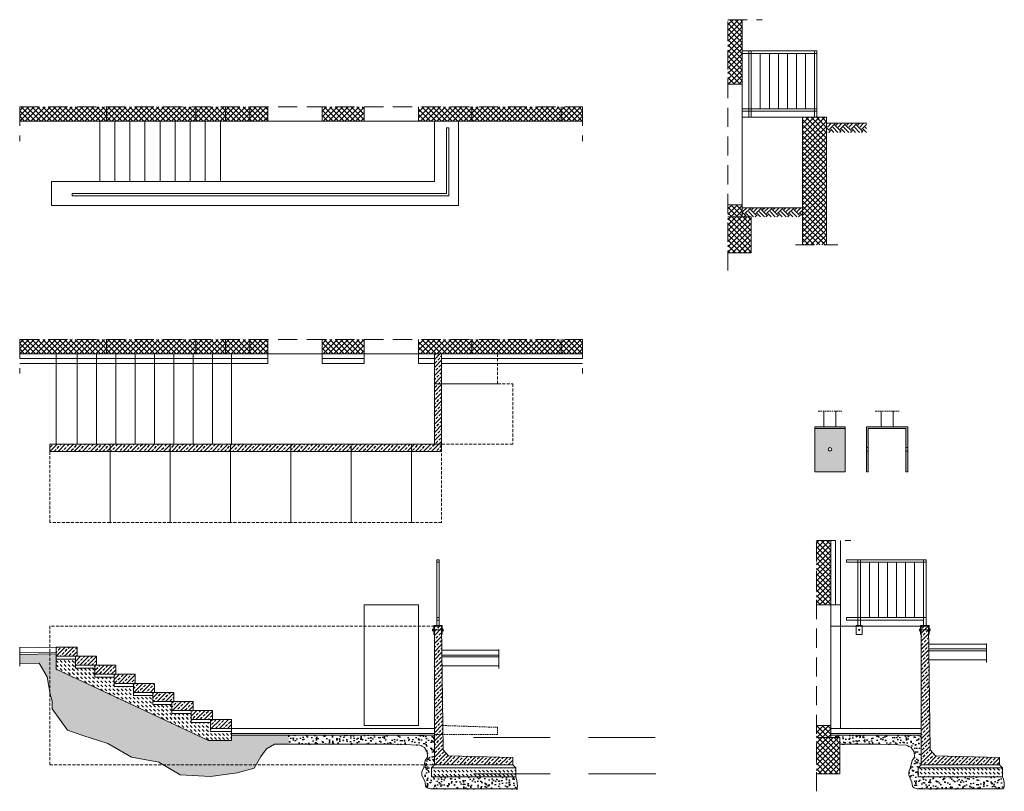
# Model space of a CAD drawing. Header units: centimetres. Extents: x -169503 to -110243, y -22061 to 11368.
# Tile 37 of 37: x -111877 to -110243, y -1868 to -588. Entities that reach past the tile are written whole.
import ezdxf

# ---------------------------------------------------------------- set-up
doc = ezdxf.new("R2010")
doc.units = ezdxf.units.CM
doc.header["$LTSCALE"] = 10
for name, pattern in [('DASHED', [0.75, 0.5, -0.25]), ('HIDDEN', [0.375, 0.25, -0.125]), ('KRESKOWA', [19.05, 12.7, -6.35]), ('UKRYTE', [9.525, 6.35, -3.175])]:
    doc.linetypes.add(name, pattern=pattern)
for name, color, linetype, lineweight in [('_BALUSTRADY', 250, 'Continuous', 15), ('_SC', 250, 'Continuous', 15), ('_WID', 250, 'Continuous', 15)]:
    doc.layers.add(name, color=color, linetype=linetype, lineweight=lineweight)
doc.layers.add('_WYPEŁ', color=250, linetype='Continuous')
doc.layers.add('kominy wypeł', color=250, linetype='Continuous')
doc.linetypes.add('GRADZINOWANIE', pattern='A,0.00254,-2.54,[134,ltypeshp.shx,S=2.54,R=0,X=-2.54,Y=0],-5.08,[134,ltypeshp.shx,S=2.54,R=180,X=2.54,Y=0],-2.54', length=10.16254)
pattern_1 = [(45, (37267.0896, -4196.676), (-4.49012806, 4.49012806), []), (135, (37267.0896, -4196.676), (-4.49012806, -4.49012806), [])]
pattern_2 = [(45, (37267.09, -4210.718), (-6.7351921, 6.7351921), []), (45, (37273.825, -4210.718), (-6.7351921, 6.7351921), [4.7625, -2.38125])]
pattern_3 = [(315, (37267.0896, -4210.7176), (6.73519209, -2e-15), [4.7625, -4.7625])]
pattern_4 = [(5, (37267.09, -4210.718), (11.755338, -14.009465), [1.905, -20.955]), (310, (37267.09, -4210.718), (11.0176729, 16.0018453), [1.524, -16.7640584]), (55.451445, (37268.07, -4211.885), (22.7730102, 1.9923798), [1.6190009, -17.8090245]), (1.1842, (37270.682, -4207.125), (16.1953413, -22.1410243), [2.8575, -31.4325]), (51.635558, (37272.03, -4208.97), (34.2826764, 0.7086617), [2.4285023, -26.713561]), (306.184151, (37270.682, -4207.125), (34.2826764, 0.708662), [2.2859967, -25.145973]), (336, (37271.58, -4209.82), (3.4895149, -17.951998), [1.905, -20.955]), (281, (37271.58, -4209.82), (17.3941193, 8.6539927), [1.524, -16.764]), (26.451445, (37271.87, -4211.316), (20.8836343, -9.2980052), [1.6190009, -17.8089938]), (352.5, (37267.0896, -4210.7176), (6.19734137, 5.7605469), [0, -16.5608, 0, -17.018, 0, -16.8275]), (322.5, (37267.09, -4210.718), (11.8087, 2.35897273), [0, -9.7028, 0, -16.1798, 0, -6.4135]), (282.5, (37263.0844, -4206.7124), (9.18261956, -9.9927863), [0, -6.35, 0, -19.812, 0, -26.289]), (272.5, (37261.288, -4204.916), (12.2722393, -8.6763904), [0, -8.255, 0, -13.1572, 0, -18.669])]

msp = doc.modelspace()

# ---------------------------------------------------------------- hatches: boundary and pattern name
at = {"layer": '_WYPEŁ'}
h = msp.add_hatch(dxfattribs=at)
h.set_pattern_fill('ANSI37', color=256, scale=2)
h.set_pattern_definition(pattern_1)
h.paths.add_polyline_path([(-110538.21, -750.2), (-110578.21, -750.2), (-110578.21, -962.02), (-110538.21, -962.02)])
h.paths.add_polyline_path([(-110678.21, -895.2), (-110701.99, -895.2), (-110701.99, -915.2), (-110678.21, -915.2)])
h.paths.add_polyline_path([(-110663.21, -915.2), (-110701.99, -915.2), (-110701.99, -975.2), (-110663.21, -975.2)])
h.paths.add_polyline_path([(-110678.21, -588.28), (-110701.99, -588.28), (-110701.99, -695.2), (-110678.21, -695.2)])
h = msp.add_hatch(dxfattribs=at)
h.set_pattern_fill('ANSI37', color=256, scale=2)
h.set_pattern_definition(pattern_1)
h.paths.add_polyline_path([(-111732.63, -732.89), (-111876.74, -732.89), (-111876.74, -756.67), (-111732.63, -756.67)])
h.paths.add_polyline_path([(-111584.63, -732.89), (-111732.63, -732.89), (-111732.63, -756.67), (-111584.63, -756.67)])
h.paths.add_polyline_path([(-111535.13, -732.89), (-111584.63, -732.89), (-111584.63, -756.67), (-111535.13, -756.67)])
h.paths.add_polyline_path([(-111495.13, -732.89), (-111535.13, -732.89), (-111535.13, -756.67), (-111495.13, -756.67)])
h.paths.add_polyline_path([(-111465.13, -732.89), (-111495.13, -732.89), (-111495.13, -756.67), (-111465.13, -756.67)])
h.paths.add_polyline_path([(-111305.13, -732.89), (-111375.13, -732.89), (-111375.13, -756.67), (-111305.13, -756.67)])
h.paths.add_polyline_path([(-111126.63, -732.89), (-111215.13, -732.89), (-111215.13, -756.67), (-111126.63, -756.67)])
h.paths.add_polyline_path([(-110978.63, -732.89), (-111126.63, -732.89), (-111126.63, -756.67), (-110978.63, -756.67)])
h.paths.add_polyline_path([(-110943.03, -732.89), (-110978.63, -732.89), (-110978.63, -756.67), (-110943.03, -756.67)])
h = msp.add_hatch(dxfattribs=at)
h.set_pattern_fill('EARTH', color=256, scale=2, angle=45)
h.set_pattern_definition([(45, (37407.09, -4056.676), (2e-15, 17.9605122), [12.7, -12.7]), (45, (37403.722, -4053.308), (2e-15, 17.9605122), [12.7, -12.7]), (45, (37400.354, -4049.941), (2e-15, 17.9605122), [12.7, -12.7]), (135, (37400.354, -4047.696), (-17.9605122, 2e-15), [12.7, -12.7]), (135, (37403.722, -4044.328), (-17.9605122, 2e-15), [12.7, -12.7]), (135, (37407.09, -4040.96), (-17.9605122, 2e-15), [12.7, -12.7])])
h.paths.add_polyline_path([(-110471.88, -760.2), (-110538.21, -760.2), (-110538.21, -775.2), (-110523.21, -775.2), (-110471.88, -775.2)])
h = msp.add_hatch(dxfattribs=at)
h.set_pattern_fill('EARTH', color=256, scale=2, angle=45)
h.set_pattern_definition([(45, (37267.09, -4196.676), (2e-15, 17.9605122), [12.7, -12.7]), (45, (37263.722, -4193.308), (2e-15, 17.9605122), [12.7, -12.7]), (45, (37260.354, -4189.941), (2e-15, 17.9605122), [12.7, -12.7]), (135, (37260.354, -4187.696), (-17.9605122, 2e-15), [12.7, -12.7]), (135, (37263.722, -4184.328), (-17.9605122, 2e-15), [12.7, -12.7]), (135, (37267.09, -4180.96), (-17.9605122, 2e-15), [12.7, -12.7])])
h.paths.add_polyline_path([(-110578.21, -900.2), (-110678.21, -900.2), (-110678.21, -915.2), (-110663.21, -915.2), (-110578.21, -915.2)])
h = msp.add_hatch(dxfattribs=at)
h.set_pattern_fill('ANSI37', color=256, scale=2)
h.set_pattern_definition([(45, (37267.0896, -4582.5504), (-4.49012806, 4.49012806), []), (135, (37267.0896, -4582.5504), (-4.49012806, -4.49012806), [])])
h.paths.add_polyline_path([(-111732.63, -1118.77), (-111876.74, -1118.77), (-111876.74, -1142.54), (-111732.63, -1142.54)])
h.paths.add_polyline_path([(-111584.63, -1118.77), (-111732.63, -1118.77), (-111732.63, -1142.54), (-111584.63, -1142.54)])
h.paths.add_polyline_path([(-111535.13, -1118.77), (-111584.63, -1118.77), (-111584.63, -1142.54), (-111535.13, -1142.54)])
h.paths.add_polyline_path([(-111495.13, -1118.77), (-111535.13, -1118.77), (-111535.13, -1142.54), (-111495.13, -1142.54)])
h.paths.add_polyline_path([(-111465.13, -1118.77), (-111495.13, -1118.77), (-111495.13, -1142.54), (-111465.13, -1142.54)])
h.paths.add_polyline_path([(-111305.13, -1118.77), (-111375.13, -1118.77), (-111375.13, -1142.54), (-111305.13, -1142.54)])
h.paths.add_polyline_path([(-111126.63, -1118.77), (-111215.13, -1118.77), (-111215.13, -1142.54), (-111126.63, -1142.54)])
h.paths.add_polyline_path([(-110978.63, -1118.77), (-111126.63, -1118.77), (-111126.63, -1142.54), (-110978.63, -1142.54)])
h.paths.add_polyline_path([(-110943.03, -1118.77), (-110978.63, -1118.77), (-110978.63, -1142.54), (-110943.03, -1142.54)])
h = msp.add_hatch(dxfattribs=at)
h.set_pattern_fill('ANSI33', color=256, scale=1.5)
h.set_pattern_definition(pattern_2)
h.paths.add_polyline_path([(-111726.88, -1292.54), (-111826.88, -1292.54), (-111826.88, -1304.54), (-111726.88, -1304.54)])
h.paths.add_polyline_path([(-111626.88, -1292.54), (-111726.88, -1292.54), (-111726.88, -1304.54), (-111626.88, -1304.54)])
h.paths.add_polyline_path([(-111526.88, -1292.54), (-111626.88, -1292.54), (-111626.88, -1304.54), (-111526.88, -1304.54)])
h.paths.add_polyline_path([(-111426.88, -1292.54), (-111526.88, -1292.54), (-111526.88, -1304.54), (-111426.88, -1304.54)])
h.paths.add_polyline_path([(-111326.88, -1292.54), (-111426.88, -1292.54), (-111426.88, -1304.54), (-111326.88, -1304.54)])
h.paths.add_polyline_path([(-111226.88, -1292.54), (-111326.88, -1292.54), (-111326.88, -1304.54), (-111226.88, -1304.54)])
h.paths.add_polyline_path([(-111176.88, -1292.54), (-111188.88, -1292.54), (-111226.88, -1292.54), (-111226.88, -1304.54), (-111176.88, -1304.54)])
h.paths.add_polyline_path([(-111176.88, -1192.54), (-111188.88, -1192.54), (-111188.88, -1292.54), (-111176.88, -1292.54)])
h.paths.add_polyline_path([(-111176.88, -1142.54), (-111188.88, -1142.54), (-111188.88, -1192.54), (-111176.88, -1192.54)])
h = msp.add_hatch(dxfattribs=at)
h.set_pattern_fill('ANSI37', color=256, scale=2)
h.set_pattern_definition([(45, (37414.044, -4544.3076), (-4.49012806, 4.49012806), []), (135, (37414.044, -4544.3076), (-4.49012806, -4.49012806), [])])
h.paths.add_polyline_path([(-110531.26, -1452.36), (-110555.04, -1452.36), (-110555.04, -1559.27), (-110531.26, -1559.27)])
h.paths.add_polyline_path([(-110531.26, -1759.27), (-110555.04, -1759.27), (-110555.04, -1779.27), (-110531.26, -1779.27)])
h.paths.add_polyline_path([(-110516.26, -1779.27), (-110555.04, -1779.27), (-110555.04, -1839.27), (-110516.26, -1839.27)])
h = msp.add_hatch(dxfattribs=at)
h.set_pattern_fill('ANSI33', color=256, scale=1.5)
h.set_pattern_definition(pattern_2)
h.paths.add_polyline_path([(-111174.02, -1799.6), (-111174.37, -1774.27), (-111188.88, -1774.27), (-111188.88, -1824.27), (-111058.88, -1824.27), (-111058.88, -1812.27), (-111165.26, -1809.5)])
h.paths.add_polyline_path([(-111176.88, -1594.27), (-111188.88, -1594.27), (-111188.88, -1774.27), (-111174.37, -1774.27)])
h = msp.add_hatch(dxfattribs=at)
h.set_pattern_fill('ANSI33', color=256, scale=1.5)
h.set_pattern_definition([(45, (37414.044, -4544.308), (-6.7351921, 6.7351921), []), (45, (37420.779, -4544.308), (-6.7351921, 6.7351921), [4.7625, -2.38125])])
h.paths.add_polyline_path([(-110369.26, -1594.27), (-110381.26, -1594.27), (-110381.26, -1824.27), (-110251.26, -1824.27), (-110251.26, -1812.27), (-110357.63, -1809.5), (-110366.4, -1799.6)])
h = msp.add_hatch(dxfattribs=at)
h.set_pattern_fill('ANSI33', color=256, scale=1.5)
h.set_pattern_definition(pattern_2)
h.paths.add_polyline_path([(-111781.13, -1629.27), (-111815.82, -1629.27), (-111816.13, -1629.28), (-111816.13, -1644.27), (-111781.13, -1644.27)])
h.paths.add_polyline_path([(-111749.13, -1644.27), (-111784.13, -1644.27), (-111784.13, -1659.27), (-111749.13, -1659.27)])
h.paths.add_polyline_path([(-111717.13, -1659.27), (-111752.13, -1659.27), (-111752.13, -1674.27), (-111717.13, -1674.27)])
h.paths.add_polyline_path([(-111685.13, -1674.27), (-111720.13, -1674.27), (-111720.13, -1689.27), (-111685.13, -1689.27)])
h.paths.add_polyline_path([(-111653.13, -1689.27), (-111688.13, -1689.27), (-111688.13, -1704.27), (-111653.13, -1704.27)])
h.paths.add_polyline_path([(-111621.13, -1704.27), (-111656.13, -1704.27), (-111656.13, -1719.27), (-111621.13, -1719.27)])
h.paths.add_polyline_path([(-111589.13, -1719.27), (-111624.13, -1719.27), (-111624.13, -1734.27), (-111589.13, -1734.27)])
h.paths.add_polyline_path([(-111557.13, -1734.27), (-111592.13, -1734.27), (-111592.13, -1749.27), (-111557.13, -1749.27)])
h.paths.add_polyline_path([(-111525.13, -1749.27), (-111560.13, -1749.27), (-111560.13, -1764.27), (-111525.13, -1764.27)])
h = msp.add_hatch(dxfattribs=at)
h.set_pattern_fill('AR-CONC', color=256, scale=0.1, angle=315)
h.set_pattern_definition(pattern_4)
h.paths.add_polyline_path([(-111846.28, -1640.85), (-111876.74, -1641.41), (-111876.74, -1656.42), (-111846.28, -1655.85)])
h.paths.add_polyline_path([(-111816.13, -1644.27), (-111816.13, -1640.29), (-111846.28, -1640.85), (-111846.28, -1655.85), (-111844.57, -1655.82), (-111831.43, -1678.56), (-111826.16, -1707.17), (-111823.14, -1718.64), (-111823.11, -1731.5), (-111797.65, -1766.69), (-111771.77, -1776.01), (-111730.61, -1789.16), (-111691.43, -1811.56), (-111645.69, -1819.94), (-111610.62, -1841.27), (-111560.31, -1843.55), (-111516.1, -1837.46), (-111487.89, -1829.84), (-111476.46, -1810.8), (-111467.31, -1797.85), (-111454.17, -1790.27), (-111430.39, -1790.27), (-111430.39, -1775.27), (-111525.13, -1775.27), (-111525.13, -1784.27), (-111563.48, -1784.27), (-111816.13, -1665.84)])
h = msp.add_hatch(dxfattribs=at)
h.set_pattern_fill('DASH', color=256, scale=1.5, angle=315)
h.set_pattern_definition(pattern_3)
h.paths.add_polyline_path([(-111752.13, -1664.27), (-111784.13, -1664.27), (-111784.13, -1659.27), (-111784.13, -1649.27), (-111816.13, -1649.27), (-111816.13, -1665.84), (-111637.54, -1749.55), (-111637.54, -1724.27), (-111656.13, -1724.27), (-111656.13, -1719.27), (-111656.13, -1709.27), (-111688.13, -1709.27), (-111688.13, -1704.27), (-111688.13, -1694.27), (-111720.13, -1694.27), (-111720.13, -1689.27), (-111720.13, -1679.27), (-111752.13, -1679.27), (-111752.13, -1674.27)])
h.paths.add_polyline_path([(-111560.13, -1754.27), (-111592.13, -1754.27), (-111592.13, -1749.27), (-111592.13, -1739.27), (-111624.13, -1739.27), (-111624.13, -1734.27), (-111624.13, -1724.27), (-111637.54, -1724.27), (-111637.54, -1749.55), (-111563.48, -1784.27), (-111525.13, -1784.27), (-111525.13, -1772.27), (-111525.13, -1769.27), (-111560.13, -1769.27), (-111560.13, -1764.27)])
h = msp.add_hatch(dxfattribs=at)
h.set_pattern_fill('AR-CONC', color=256, scale=0.1, angle=315)
h.set_pattern_definition(pattern_4)
h.paths.add_polyline_path([(-111188.88, -1775.27), (-111430.39, -1775.27), (-111430.39, -1790.27), (-111256.38, -1790.27), (-111213.23, -1791.64), (-111205.38, -1795.91), (-111200.71, -1802.66), (-111200.31, -1811.71), (-111203.89, -1817.47), (-111206.57, -1828.62), (-111209.55, -1836.17), (-111209.65, -1841.44), (-111204.27, -1853.4), (-111203.48, -1860.46), (-111200.69, -1862.84), (-111195.48, -1864.27), (-111130.35, -1864.27), (-111130.35, -1844.27), (-111193.88, -1844.27), (-111193.88, -1829.27), (-111188.88, -1824.27)])
h.paths.add_polyline_path([(-111051.38, -1854.45), (-111052.67, -1848.34), (-111053.88, -1844.27), (-111130.35, -1844.27), (-111130.35, -1864.27), (-111052.29, -1864.27), (-111051.06, -1860.25)])
h = msp.add_hatch(dxfattribs=at)
h.set_pattern_fill('AR-CONC', color=256, scale=0.1, angle=315)
h.set_pattern_definition([(5, (37414.044, -4544.308), (11.755338, -14.009465), [1.905, -20.955]), (310, (37414.044, -4544.308), (11.0176729, 16.0018453), [1.524, -16.7640584]), (55.451445, (37415.024, -4545.475), (22.7730102, 1.9923798), [1.6190009, -17.8090245]), (1.1842, (37417.636, -4540.715), (16.1953413, -22.1410243), [2.8575, -31.4325]), (51.635558, (37418.986, -4542.56), (34.2826764, 0.7086617), [2.4285023, -26.713561]), (306.184151, (37417.636, -4540.715), (34.2826764, 0.708662), [2.2859967, -25.145973]), (336, (37418.534, -4543.41), (3.4895149, -17.951998), [1.905, -20.955]), (281, (37418.534, -4543.41), (17.3941193, 8.6539927), [1.524, -16.764]), (26.451445, (37418.825, -4544.906), (20.8836343, -9.2980052), [1.6190009, -17.8089938]), (352.5, (37414.044, -4544.3076), (6.19734137, 5.7605469), [0, -16.5608, 0, -17.018, 0, -16.8275]), (322.5, (37414.044, -4544.308), (11.8087, 2.35897273), [0, -9.7028, 0, -16.1798, 0, -6.4135]), (282.5, (37410.039, -4540.3024), (9.18261956, -9.9927863), [0, -6.35, 0, -19.812, 0, -26.289]), (272.5, (37408.243, -4538.506), (12.2722393, -8.6763904), [0, -8.255, 0, -13.1572, 0, -18.669])])
h.paths.add_polyline_path([(-110438.68, -1775.27), (-110531.26, -1775.27), (-110531.26, -1779.27), (-110516.26, -1779.27), (-110516.26, -1790.27), (-110448.76, -1790.27), (-110438.68, -1790.59)])
h.paths.add_polyline_path([(-110381.26, -1775.27), (-110438.68, -1775.27), (-110438.68, -1790.59), (-110405.61, -1791.64), (-110397.75, -1795.91), (-110393.08, -1802.66), (-110392.68, -1811.71), (-110396.26, -1817.47), (-110398.94, -1828.62), (-110401.92, -1836.17), (-110402.02, -1841.44), (-110396.65, -1853.4), (-110395.85, -1860.46), (-110393.07, -1862.84), (-110387.85, -1864.27), (-110322.73, -1864.27), (-110322.73, -1844.27), (-110386.26, -1844.27), (-110386.26, -1829.27), (-110381.26, -1824.27)])
h.paths.add_polyline_path([(-110245.05, -1848.34), (-110246.26, -1844.27), (-110322.73, -1844.27), (-110322.73, -1864.27), (-110244.67, -1864.27), (-110243.44, -1860.25), (-110243.76, -1854.45)])
h = msp.add_hatch(dxfattribs=at)
h.set_pattern_fill('DASH', color=256, scale=1.5, angle=315)
h.set_pattern_definition(pattern_3)
h.paths.add_polyline_path([(-111130.35, -1829.27), (-111193.88, -1829.27), (-111193.88, -1844.27), (-111130.35, -1844.27)])
h.paths.add_polyline_path([(-111053.88, -1829.27), (-111130.35, -1829.27), (-111130.35, -1844.27), (-111053.88, -1844.27)])
h = msp.add_hatch(dxfattribs=at)
h.set_pattern_fill('DASH', color=256, scale=1.5, angle=315)
h.set_pattern_definition([(315, (37414.044, -4544.3076), (6.73519209, -2e-15), [4.7625, -4.7625])])
h.paths.add_polyline_path([(-110322.73, -1829.27), (-110386.26, -1829.27), (-110386.26, -1844.27), (-110322.73, -1844.27)])
h.paths.add_polyline_path([(-110246.26, -1829.27), (-110322.73, -1829.27), (-110322.73, -1844.27), (-110246.26, -1844.27)])
at = {"layer": 'kominy wypeł'}
h = msp.add_hatch(color=256, dxfattribs=at)
h.dxf.hatch_style = 1
h.paths.add_polyline_path([(-110507.66, -1263.61), (-110557.66, -1263.61), (-110557.66, -1266.61), (-110507.66, -1266.61)])
h.paths.add_polyline_path([(-110507.66, -1266.61), (-110557.66, -1266.61), (-110557.66, -1338.61), (-110507.66, -1338.61)])
h.paths.add_polyline_path([(-110529.66, -1301.11, -1), (-110535.66, -1301.11, -1)], flags=16)
h = msp.add_hatch(color=256, dxfattribs=at)
h.dxf.hatch_style = 1
h.paths.add_polyline_path([(-110469.16, -1304.11), (-110472.16, -1304.11), (-110472.16, -1338.61), (-110469.16, -1338.61)])
h.paths.add_polyline_path([(-110469.16, -1298.11), (-110472.16, -1298.11), (-110472.16, -1304.11), (-110469.16, -1304.11)])
h.paths.add_polyline_path([(-110469.16, -1266.61), (-110406.66, -1266.61), (-110406.66, -1298.11), (-110403.66, -1298.11), (-110403.66, -1263.61), (-110472.16, -1263.61), (-110472.16, -1298.11), (-110469.16, -1298.11)])
h.paths.add_polyline_path([(-110403.66, -1298.11), (-110406.66, -1298.11), (-110406.66, -1304.11), (-110403.66, -1304.11)])
h.paths.add_polyline_path([(-110403.66, -1304.11), (-110406.66, -1304.11), (-110406.66, -1338.61), (-110403.66, -1338.61)])

# ---------------------------------------------------------------- linework, layer by layer
at = {"layer": '_BALUSTRADY'}
for p, q in [((-110678.21, -640.2), (-110554.21, -640.2)), ((-110678.21, -644.2), (-110554.21, -644.2)), ((-110667.21, -644.2), (-110667.21, -640.2)), ((-110667.21, -750.2), (-110667.21, -644.2)), ((-110663.21, -644.2), (-110663.21, -640.2)), ((-110663.21, -750.2), (-110663.21, -644.2)), ((-110663.21, -750.2), (-110663.21, -644.2)), ((-110648.21, -736.2), (-110648.21, -644.2)), ((-110633.21, -736.2), (-110633.21, -644.2)), ((-110618.21, -736.2), (-110618.21, -644.2)), ((-110603.21, -736.2), (-110603.21, -644.2)), ((-110588.21, -736.2), (-110588.21, -644.2)), ((-110573.21, -736.2), (-110573.21, -644.2)), ((-110558.21, -644.2), (-110558.21, -640.2)), ((-110558.21, -750.2), (-110558.21, -644.2)), ((-110554.21, -644.2), (-110554.21, -640.2)), ((-110554.21, -750.2), (-110554.21, -644.2)), ((-110678.21, -736.2), (-110558.21, -736.2)), ((-110678.21, -740.2), (-110558.21, -740.2)), ((-110667.21, -740.2), (-110667.21, -736.2)), ((-110558.21, -736.2), (-110554.21, -736.2)), ((-110558.21, -740.2), (-110558.21, -736.2)), ((-110558.21, -740.2), (-110558.21, -736.2)), ((-110558.21, -740.2), (-110554.21, -740.2)), ((-110554.21, -740.2), (-110554.21, -736.2)), ((-111168.88, -876.67), (-111168.88, -767.67)), ((-111168.88, -767.67), (-111164.88, -767.67)), ((-111164.88, -880.67), (-111164.88, -767.67)), ((-111789.59, -876.67), (-111168.88, -876.67)), ((-111789.59, -876.67), (-111789.59, -880.67)), ((-111789.59, -880.67), (-111164.88, -880.67)), ((-110472.16, -1298.11), (-110469.16, -1298.11)), ((-110472.16, -1304.11), (-110469.16, -1304.11)), ((-110406.66, -1298.11), (-110403.66, -1298.11)), ((-110406.66, -1304.11), (-110403.66, -1304.11)), ((-110472.16, -1338.61), (-110469.16, -1338.61)), ((-110406.66, -1338.61), (-110403.66, -1338.61)), ((-111184.88, -1488.27), (-111184.88, -1484.27)), ((-111184.88, -1484.27), (-111180.88, -1484.27)), ((-111180.88, -1488.27), (-111180.88, -1484.27)), ((-110505.26, -1484.27), (-110373.26, -1484.27)), ((-110505.26, -1488.27), (-110505.26, -1484.27)), ((-110486.26, -1488.27), (-110486.26, -1484.27)), ((-110482.26, -1488.27), (-110482.26, -1484.27)), ((-110377.26, -1488.27), (-110377.26, -1484.27)), ((-110373.26, -1488.27), (-110373.26, -1484.27)), ((-111184.88, -1593.27), (-111184.88, -1488.27)), ((-111184.88, -1488.27), (-111180.88, -1488.27)), ((-111180.88, -1593.27), (-111180.88, -1488.27)), ((-110505.26, -1488.27), (-110373.26, -1488.27)), ((-110486.26, -1593.27), (-110486.26, -1488.27)), ((-110482.26, -1593.27), (-110482.26, -1488.27)), ((-110482.26, -1593.27), (-110482.26, -1488.27)), ((-110467.26, -1580.27), (-110467.26, -1488.27)), ((-110452.26, -1580.27), (-110452.26, -1488.27)), ((-110437.26, -1580.27), (-110437.26, -1488.27)), ((-110422.26, -1580.27), (-110422.26, -1488.27)), ((-110407.26, -1580.27), (-110407.26, -1488.27)), ((-110392.26, -1580.27), (-110392.26, -1488.27)), ((-110377.26, -1593.27), (-110377.26, -1488.27)), ((-110373.26, -1593.27), (-110373.26, -1488.27)), ((-111184.88, -1580.27), (-111180.88, -1580.27)), ((-111184.88, -1584.27), (-111180.88, -1584.27)), ((-111180.88, -1584.27), (-111180.88, -1580.27)), ((-111180.88, -1584.27), (-111180.88, -1580.27)), ((-111180.88, -1584.27), (-111180.88, -1580.27)), ((-110505.26, -1580.27), (-110377.26, -1580.27)), ((-110505.26, -1584.27), (-110505.26, -1580.27)), ((-110505.26, -1584.27), (-110377.26, -1584.27)), ((-110486.26, -1584.27), (-110486.26, -1580.27)), ((-110377.26, -1580.27), (-110373.26, -1580.27)), ((-110373.26, -1584.27), (-110373.26, -1580.27)), ((-110373.26, -1584.27), (-110373.26, -1580.27)), ((-110373.26, -1584.27), (-110373.26, -1580.27))]:
    msp.add_line(p, q, dxfattribs=at)
at = {"layer": '_BALUSTRADY', "color": 4, "linetype": 'HIDDEN'}
for p, q in [((-110552.19, -1237.93), (-110512.77, -1237.93)), ((-110457.43, -1237.93), (-110418.01, -1237.93))]:
    msp.add_line(p, q, dxfattribs=at)
at = {"layer": '_BALUSTRADY', "linetype": 'UKRYTE'}
for p, q in [((-110542.66, -1263.61), (-110542.66, -1237.93)), ((-110522.66, -1263.61), (-110522.66, -1237.93)), ((-110447.91, -1263.61), (-110447.91, -1237.93)), ((-110427.91, -1263.61), (-110427.91, -1237.93)), ((-110557.66, -1266.61), (-110507.66, -1266.61))]:
    msp.add_line(p, q, dxfattribs=at)
at = {"layer": '_BALUSTRADY', "color": 4}
for p, q in [((-111192.34, -1600.77), (-111173.54, -1600.77)), ((-110384.71, -1600.77), (-110365.92, -1600.77))]:
    msp.add_line(p, q, dxfattribs=at)
at = {"layer": '_BALUSTRADY'}
for points in [[(-110557.66, -1263.61), (-110507.66, -1263.61), (-110507.66, -1338.61), (-110557.66, -1338.61)], [(-110489.26, -1593.27), (-110479.26, -1593.27), (-110479.26, -1608.27), (-110489.26, -1608.27)]]:
    msp.add_lwpolyline(points, close=True, dxfattribs=at)
for points in [[(-110472.16, -1338.61), (-110472.16, -1263.61), (-110403.66, -1263.61), (-110403.66, -1338.61)], [(-110469.16, -1338.61), (-110469.16, -1266.61), (-110406.66, -1266.61), (-110406.66, -1338.61)], [(-111189.88, -1608.27), (-111189.88, -1593.27), (-111175.88, -1593.27), (-111175.88, -1608.27)], [(-110382.26, -1608.27), (-110382.26, -1593.27), (-110368.26, -1593.27), (-110368.26, -1608.27)]]:
    msp.add_lwpolyline(points, dxfattribs=at)
at = {"layer": '_BALUSTRADY', "color": 4}
for points in [[(-111189.99, -1600.77), (-111191.87, -1598.82)], [(-111175.88, -1600.77), (-111174, -1598.82)], [(-110382.37, -1600.77), (-110384.25, -1598.82)], [(-110368.26, -1600.77), (-110366.38, -1598.82)], [(-111189.99, -1600.77), (-111191.94, -1602.67)], [(-111175.88, -1600.77), (-111173.94, -1602.67)], [(-110382.37, -1600.77), (-110384.31, -1602.67)], [(-110368.26, -1600.77), (-110366.32, -1602.67)]]:
    msp.add_lwpolyline(points, dxfattribs=at)
at = {"layer": '_BALUSTRADY'}
for centre, radius in [((-110532.66, -1301.11), 3), ((-110484.26, -1600.77), 1)]:
    msp.add_circle(centre, radius, dxfattribs=at)
at = {"layer": '_SC'}
for p, q in [((-110678.21, -695.2), (-110678.21, -588.28)), ((-110701.99, -695.2), (-110678.21, -695.2)), ((-111465.13, -756.67), (-111465.13, -732.89)), ((-111375.13, -756.67), (-111375.13, -732.89)), ((-111305.13, -756.67), (-111305.13, -732.89)), ((-111215.13, -756.67), (-111215.13, -732.89)), ((-110578.21, -750.2), (-110538.21, -750.2)), ((-110578.21, -962.02), (-110578.21, -750.2)), ((-110538.21, -962.02), (-110538.21, -750.2)), ((-111876.74, -756.67), (-111465.13, -756.67)), ((-111375.13, -756.67), (-111305.13, -756.67)), ((-111215.13, -756.67), (-110943.03, -756.67)), ((-110471.47, -760.2), (-110538.21, -760.2)), ((-110678.21, -895.2), (-110701.99, -895.2)), ((-110678.21, -915.2), (-110678.21, -895.2)), ((-110678.21, -900.2), (-110578.21, -900.2)), ((-111465.13, -1142.54), (-111465.13, -1118.77)), ((-111375.13, -1142.54), (-111375.13, -1118.77)), ((-111305.13, -1142.54), (-111305.13, -1118.77)), ((-111215.13, -1142.54), (-111215.13, -1118.77)), ((-111876.74, -1142.54), (-111465.13, -1142.54)), ((-111375.13, -1142.54), (-111305.13, -1142.54)), ((-111215.13, -1142.54), (-110943.03, -1142.54)), ((-110531.26, -1559.27), (-110531.26, -1452.36)), ((-110555.04, -1559.27), (-110531.26, -1559.27)), ((-111876.74, -1630.41), (-111815.82, -1629.27)), ((-110273.18, -1624.27), (-110368.84, -1624.27)), ((-110273.18, -1632.27), (-110368.84, -1632.27)), ((-111876.74, -1638.41), (-111816.13, -1637.29)), ((-111176.33, -1634.27), (-111081.81, -1634.27)), ((-111176.33, -1642.27), (-111081.81, -1642.27)), ((-110531.26, -1759.27), (-110555.04, -1759.27)), ((-110531.26, -1779.27), (-110531.26, -1759.27)), ((-111525.13, -1764.27), (-111188.88, -1764.27)), ((-111525.13, -1764.27), (-111525.13, -1772.27)), ((-111525.13, -1772.27), (-111188.88, -1772.27)), ((-110531.26, -1764.27), (-110381.26, -1764.27)), ((-110531.26, -1772.27), (-110381.26, -1772.27))]:
    msp.add_line(p, q, dxfattribs=at)
at = {"layer": '_SC', "linetype": 'UKRYTE'}
for p, q in [((-111732.63, -756.67), (-111732.63, -732.89)), ((-111584.63, -756.67), (-111584.63, -732.89)), ((-111535.13, -756.67), (-111535.13, -732.89)), ((-111495.13, -756.67), (-111495.13, -732.89)), ((-111126.63, -756.67), (-111126.63, -732.89)), ((-110978.63, -756.67), (-110978.63, -732.89)), ((-110701.99, -915.2), (-110663.21, -915.2)), ((-110663.21, -975.2), (-110663.21, -915.2)), ((-110701.99, -975.2), (-110663.21, -975.2)), ((-111732.63, -1142.54), (-111732.63, -1118.77)), ((-111584.63, -1142.54), (-111584.63, -1118.77)), ((-111535.13, -1142.54), (-111535.13, -1118.77)), ((-111495.13, -1142.54), (-111495.13, -1118.77)), ((-111126.63, -1142.54), (-111126.63, -1118.77)), ((-110978.63, -1142.54), (-110978.63, -1118.77)), ((-110555.04, -1779.27), (-110516.26, -1779.27)), ((-110516.26, -1839.27), (-110516.26, -1779.27)), ((-110555.04, -1839.27), (-110516.26, -1839.27))]:
    msp.add_line(p, q, dxfattribs=at)
at = {"layer": '_SC', "color": 2, "linetype": 'DASHED'}
for p, q in [((-111188.88, -1594.27), (-111826.88, -1594.27)), ((-111826.88, -1594.27), (-111826.88, -1824.27)), ((-111826.88, -1824.27), (-111188.88, -1824.27))]:
    msp.add_line(p, q, dxfattribs=at)
at = {"layer": '_SC', "color": 4}
for p, q in [((-111876.68, -1641.41), (-111816.08, -1640.29)), ((-111816.13, -1665.84), (-111816.13, -1644.27)), ((-111816.13, -1649.27), (-111784.13, -1649.27)), ((-111081.81, -1645.27), (-111176.33, -1645.27)), ((-110273.18, -1635.27), (-110368.84, -1635.27)), ((-111876.4, -1656.41), (-111844.57, -1655.82)), ((-111816.13, -1665.84), (-111563.48, -1784.27)), ((-111784.13, -1664.27), (-111784.13, -1659.27)), ((-111784.13, -1664.27), (-111752.13, -1664.27)), ((-111081.81, -1660.27), (-111176.33, -1660.27)), ((-110273.18, -1650.27), (-110368.84, -1650.27)), ((-111752.13, -1679.27), (-111752.13, -1674.27)), ((-111752.13, -1679.27), (-111720.13, -1679.27)), ((-111720.13, -1694.27), (-111720.13, -1689.27)), ((-111720.13, -1694.27), (-111688.13, -1694.27)), ((-111688.13, -1709.27), (-111688.13, -1704.27)), ((-111688.13, -1709.27), (-111656.13, -1709.27)), ((-111656.13, -1724.27), (-111656.13, -1719.27)), ((-111656.13, -1724.27), (-111624.13, -1724.27)), ((-111624.13, -1739.27), (-111624.13, -1734.27)), ((-111624.13, -1739.27), (-111592.13, -1739.27)), ((-111592.13, -1754.27), (-111592.13, -1749.27)), ((-111592.13, -1754.27), (-111560.13, -1754.27)), ((-111560.13, -1769.27), (-111560.13, -1764.27)), ((-111560.13, -1769.27), (-111525.13, -1769.27)), ((-111525.13, -1772.27), (-111525.13, -1784.27)), ((-111525.13, -1775.27), (-111188.88, -1775.27)), ((-110531.26, -1775.27), (-110381.26, -1775.27)), ((-111563.48, -1784.27), (-111525.13, -1784.27)), ((-111454.17, -1790.27), (-111256.38, -1790.27)), ((-110516.26, -1790.27), (-110448.76, -1790.27)), ((-111188.88, -1824.27), (-111193.88, -1829.27)), ((-111053.88, -1829.27), (-111193.88, -1829.27)), ((-111193.88, -1829.27), (-111193.88, -1844.27)), ((-111058.88, -1824.27), (-111053.88, -1829.27)), ((-111053.88, -1829.27), (-111053.88, -1844.27)), ((-110381.26, -1824.27), (-110386.26, -1829.27)), ((-110246.26, -1829.27), (-110386.26, -1829.27)), ((-110386.26, -1829.27), (-110386.26, -1844.27)), ((-110251.26, -1824.27), (-110246.26, -1829.27)), ((-110246.26, -1829.27), (-110246.26, -1844.27)), ((-111053.88, -1844.27), (-111193.88, -1844.27)), ((-111053.88, -1844.27), (-111052.67, -1848.34)), ((-110246.26, -1844.27), (-110386.26, -1844.27)), ((-110246.26, -1844.27), (-110245.05, -1848.34)), ((-111052.67, -1848.34), (-111051.38, -1854.45)), ((-111051.06, -1860.25), (-111052.29, -1864.27)), ((-111051.38, -1854.45), (-111051.06, -1860.25)), ((-110245.05, -1848.34), (-110243.76, -1854.45)), ((-110243.44, -1860.25), (-110244.67, -1864.27)), ((-110243.76, -1854.45), (-110243.44, -1860.25)), ((-111052.29, -1864.27), (-111195.48, -1864.27)), ((-110244.67, -1864.27), (-110387.85, -1864.27))]:
    msp.add_line(p, q, dxfattribs=at)
at = {"layer": '_SC'}
for points in [[(-111188.88, -1192.54), (-111176.88, -1192.54), (-111176.88, -1142.54), (-111188.88, -1142.54)], [(-111188.88, -1292.54), (-111176.88, -1292.54), (-111176.88, -1192.54), (-111188.88, -1192.54)], [(-111826.88, -1304.54), (-111826.88, -1292.54), (-111726.88, -1292.54), (-111726.88, -1304.54)], [(-111726.88, -1304.54), (-111726.88, -1292.54), (-111626.88, -1292.54), (-111626.88, -1304.54)], [(-111626.88, -1304.54), (-111626.88, -1292.54), (-111526.88, -1292.54), (-111526.88, -1304.54)], [(-111526.88, -1304.54), (-111526.88, -1292.54), (-111426.88, -1292.54), (-111426.88, -1304.54)], [(-111426.88, -1304.54), (-111426.88, -1292.54), (-111326.88, -1292.54), (-111326.88, -1304.54)], [(-111326.88, -1304.54), (-111326.88, -1292.54), (-111226.88, -1292.54), (-111226.88, -1304.54)], [(-111176.88, -1292.54), (-111176.88, -1304.54), (-111226.88, -1304.54), (-111226.88, -1292.54)], [(-111176.88, -1594.27), (-111174.02, -1799.6), (-111165.26, -1809.5), (-111058.88, -1812.27), (-111058.88, -1824.27), (-111188.88, -1824.27), (-111188.88, -1594.27)], [(-110369.26, -1594.27), (-110366.4, -1799.6), (-110357.63, -1809.5), (-110251.26, -1812.27), (-110251.26, -1824.27), (-110381.26, -1824.27), (-110381.26, -1594.27)], [(-111816.13, -1629.27), (-111781.13, -1629.27), (-111781.13, -1644.27), (-111816.13, -1644.27)], [(-111784.13, -1644.27), (-111749.13, -1644.27), (-111749.13, -1659.27), (-111784.13, -1659.27)], [(-111752.13, -1659.27), (-111717.13, -1659.27), (-111717.13, -1674.27), (-111752.13, -1674.27)], [(-111720.13, -1674.27), (-111685.13, -1674.27), (-111685.13, -1689.27), (-111720.13, -1689.27)], [(-111688.13, -1689.27), (-111653.13, -1689.27), (-111653.13, -1704.27), (-111688.13, -1704.27)], [(-111656.13, -1704.27), (-111621.13, -1704.27), (-111621.13, -1719.27), (-111656.13, -1719.27)], [(-111624.13, -1719.27), (-111589.13, -1719.27), (-111589.13, -1734.27), (-111624.13, -1734.27)], [(-111592.13, -1734.27), (-111557.13, -1734.27), (-111557.13, -1749.27), (-111592.13, -1749.27)], [(-111560.13, -1749.27), (-111525.13, -1749.27), (-111525.13, -1764.27), (-111560.13, -1764.27)]]:
    msp.add_lwpolyline(points, close=True, dxfattribs=at)
at = {"layer": '_SC', "color": 2, "linetype": 'DASHED'}
for points in [[(-111188.88, -1142.54), (-111083.88, -1142.54), (-111083.88, -1192.54), (-111188.88, -1192.54)], [(-111188.88, -1192.54), (-111058.88, -1192.54), (-111058.88, -1292.54), (-111188.88, -1292.54)], [(-111726.88, -1292.54), (-111726.88, -1422.54), (-111826.88, -1422.54), (-111826.88, -1292.54)], [(-111626.88, -1292.54), (-111626.88, -1422.54), (-111726.88, -1422.54), (-111726.88, -1292.54)], [(-111526.88, -1292.54), (-111526.88, -1422.54), (-111626.88, -1422.54), (-111626.88, -1292.54)], [(-111426.88, -1292.54), (-111426.88, -1422.54), (-111526.88, -1422.54), (-111526.88, -1292.54)], [(-111326.88, -1292.54), (-111326.88, -1422.54), (-111426.88, -1422.54), (-111426.88, -1292.54)], [(-111226.88, -1292.54), (-111226.88, -1422.54), (-111326.88, -1422.54), (-111326.88, -1292.54)], [(-111176.88, -1292.54), (-111176.88, -1422.54), (-111226.88, -1422.54), (-111226.88, -1292.54)]]:
    msp.add_lwpolyline(points, dxfattribs=at)
at = {"layer": '_SC', "color": 4}
for points in [[(-111844.57, -1655.82), (-111831.43, -1678.56), (-111826.16, -1707.17), (-111823.14, -1718.64), (-111823.14, -1718.64), (-111823.11, -1731.5), (-111797.65, -1766.69), (-111771.77, -1776.01), (-111730.61, -1789.16), (-111691.43, -1811.56), (-111645.69, -1819.94), (-111610.62, -1841.27), (-111560.31, -1843.55), (-111516.1, -1837.46), (-111487.89, -1829.84), (-111476.46, -1810.8), (-111467.31, -1797.85), (-111454.17, -1790.27)], [(-111256.38, -1790.27), (-111213.23, -1791.64), (-111205.38, -1795.91), (-111200.71, -1802.66), (-111200.31, -1811.71), (-111203.89, -1817.47), (-111206.57, -1828.62), (-111209.55, -1836.17), (-111209.65, -1841.44), (-111204.27, -1853.4), (-111203.48, -1860.46), (-111200.69, -1862.84), (-111195.48, -1864.27)], [(-110448.76, -1790.27), (-110405.61, -1791.64), (-110397.75, -1795.91), (-110393.08, -1802.66), (-110392.68, -1811.71), (-110396.26, -1817.47), (-110398.94, -1828.62), (-110401.92, -1836.17), (-110402.02, -1841.44), (-110396.65, -1853.4), (-110395.85, -1860.46), (-110393.07, -1862.84), (-110387.85, -1864.27)]]:
    msp.add_lwpolyline(points, dxfattribs=at)
at = {"layer": '_SC', "color": 2, "linetype": 'HIDDEN'}
msp.add_lwpolyline([(-111174.58, -1759.25), (-111083.88, -1762.27), (-111083.88, -1774.27), (-111188.88, -1774.27)], dxfattribs=at)
at = {"layer": '_WID', "color": 4, "linetype": 'UKRYTE', "ltscale": 0.5}
for p, q in [((-110701.99, -588.28), (-110645.25, -588.28)), ((-110701.99, -1004.3), (-110701.99, -588.28)), ((-111876.74, -732.89), (-110943.03, -732.89)), ((-111876.74, -732.89), (-111876.74, -789.64)), ((-110943.03, -732.89), (-110943.03, -789.64)), ((-110589.81, -962.02), (-110519.52, -962.02)), ((-111876.74, -1118.77), (-110943.03, -1118.77)), ((-111876.74, -1118.77), (-111876.74, -1175.51)), ((-110943.03, -1118.77), (-110943.03, -1175.51)), ((-110555.04, -1452.36), (-110498.29, -1452.36)), ((-110555.04, -1868.38), (-110555.04, -1452.36)), ((-111876.74, -1661.02), (-111876.74, -1625.01)), ((-111081.81, -1664.89), (-111081.81, -1628.87)), ((-110273.18, -1654.89), (-110273.18, -1618.87))]:
    msp.add_line(p, q, dxfattribs=at)
at = {"layer": '_WID'}
for p, q in [((-110678.21, -895.2), (-110678.21, -695.2)), ((-110578.21, -750.2), (-110678.21, -750.2)), ((-111743.88, -856.67), (-111743.88, -756.67)), ((-111718.88, -856.67), (-111718.88, -756.67)), ((-111693.88, -856.67), (-111693.88, -756.67)), ((-111668.88, -856.67), (-111668.88, -756.67)), ((-111643.88, -856.67), (-111643.88, -756.67)), ((-111618.88, -856.67), (-111618.88, -756.67)), ((-111593.88, -856.67), (-111593.88, -756.67)), ((-111568.88, -856.67), (-111568.88, -756.67)), ((-111543.88, -856.67), (-111543.88, -756.67)), ((-111465.13, -756.67), (-111375.13, -756.67)), ((-111305.13, -756.67), (-111215.13, -756.67)), ((-111188.88, -856.67), (-111188.88, -756.67)), ((-111148.88, -896.67), (-111148.88, -756.67)), ((-111823.88, -896.67), (-111823.88, -856.67)), ((-111823.88, -856.67), (-111188.88, -856.67)), ((-111823.88, -896.67), (-111148.88, -896.67)), ((-111816.13, -1292.54), (-111816.13, -1142.54)), ((-111781.13, -1292.54), (-111781.13, -1142.54)), ((-111749.13, -1292.54), (-111749.13, -1142.54)), ((-111717.13, -1292.54), (-111717.13, -1142.54)), ((-111685.13, -1292.54), (-111685.13, -1142.54)), ((-111653.13, -1292.54), (-111653.13, -1142.54)), ((-111621.13, -1292.54), (-111621.13, -1142.54)), ((-111589.13, -1292.54), (-111589.13, -1142.54)), ((-111557.13, -1292.54), (-111557.13, -1142.54)), ((-111525.13, -1292.54), (-111525.13, -1142.54)), ((-111465.13, -1142.54), (-111375.13, -1142.54)), ((-111305.13, -1142.54), (-111215.13, -1142.54)), ((-110531.26, -1759.27), (-110531.26, -1559.27)), ((-110381.26, -1594.27), (-110531.26, -1594.27))]:
    msp.add_line(p, q, dxfattribs=at)
at = {"layer": '_WID', "color": 4}
for p, q in [((-111465.13, -1142.54), (-111465.13, -1158.54)), ((-111375.13, -1142.54), (-111375.13, -1158.54)), ((-111305.13, -1142.54), (-111305.13, -1158.54)), ((-111215.13, -1142.54), (-111215.13, -1158.54)), ((-110531.26, -1559.27), (-110515.26, -1559.27))]:
    msp.add_line(p, q, dxfattribs=at)
at = {"layer": '_WID', "linetype": 'KRESKOWA'}
for p, q in [((-111123.89, -1779.27), (-110822.63, -1779.27)), ((-111123.89, -1839.27), (-110821.23, -1839.27))]:
    msp.add_line(p, q, dxfattribs=at)
at = {"layer": '_WID', "color": 4, "linetype": 'GRADZINOWANIE', "ltscale": 0.7}
for points in [[(-111876.74, -1150.54), (-111465.13, -1150.54)], [(-111375.13, -1150.54), (-111305.13, -1150.54)], [(-111215.13, -1150.54), (-111188.88, -1150.54)], [(-111176.88, -1150.54), (-110943.03, -1150.54)], [(-110523.26, -1559.27), (-110523.26, -1452.36)]]:
    msp.add_lwpolyline(points, dxfattribs=at)
at = {"layer": '_WID', "color": 4}
for points in [[(-111876.74, -1158.54), (-111465.13, -1158.54)], [(-111375.13, -1158.54), (-111305.13, -1158.54)], [(-111215.13, -1158.54), (-111188.88, -1158.54)], [(-111176.88, -1158.54), (-110943.03, -1158.54)], [(-110515.26, -1764.27), (-110515.26, -1452.36)]]:
    msp.add_lwpolyline(points, dxfattribs=at)
at = {"layer": '_WID'}
msp.add_lwpolyline([(-111305.13, -1759.27), (-111215.13, -1759.27), (-111215.13, -1559.27), (-111305.13, -1559.27)], close=True, dxfattribs=at)

doc.saveas('drawing.dxf')
